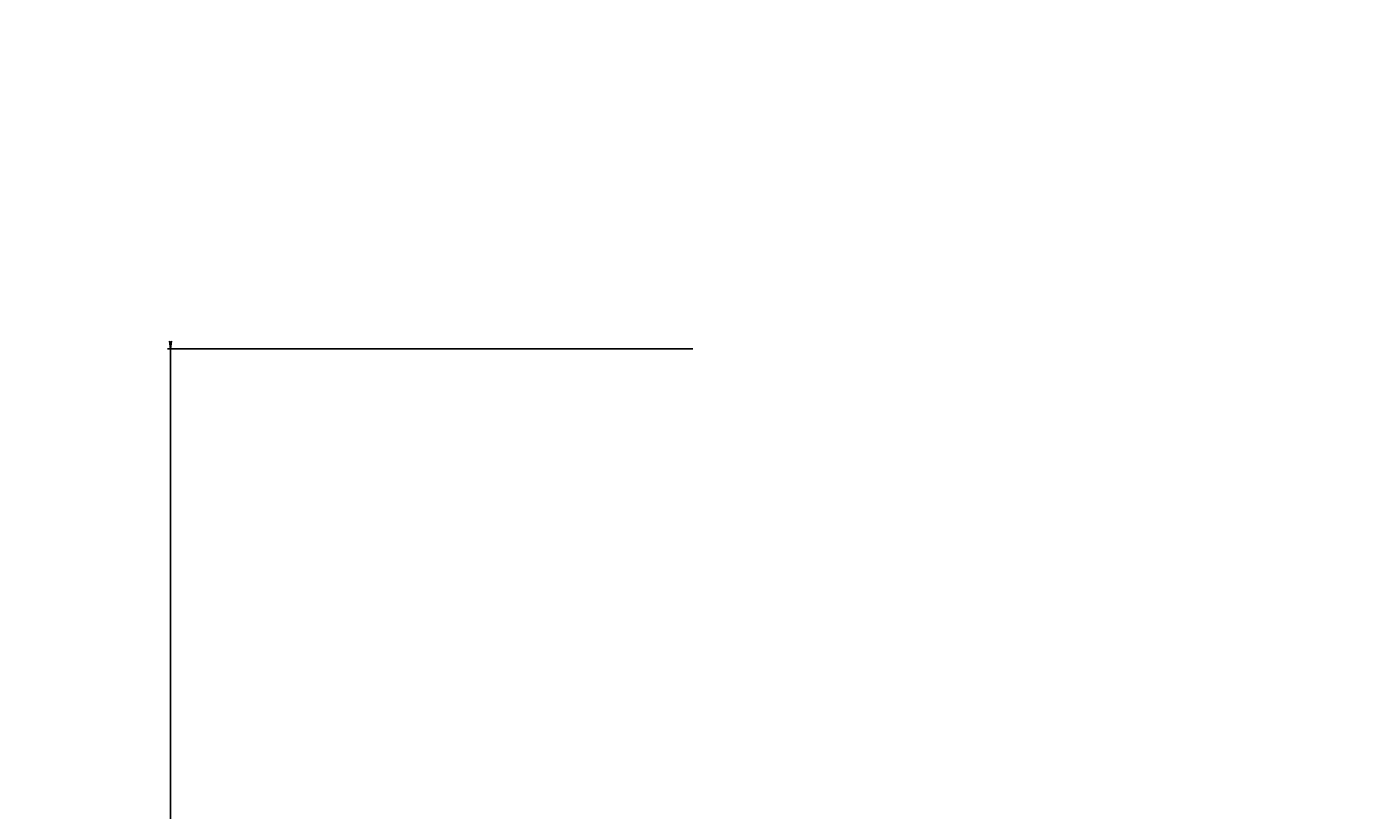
# Model space of a CAD drawing. Header units: millimetres. Extents: x -4428 to 4131, y -3615 to 4038.
# Tile 52 of 172: x -4388 to -3493, y 2936 to 3457. Entities that reach past the tile are written whole.
import ezdxf

# ---------------------------------------------------------------- set-up
doc = ezdxf.new("R2010")
doc.units = ezdxf.units.MM
doc.linetypes.add('K5LT_THIN', pattern=[0])
doc.layers.add('Системный слой', color=7, linetype='Continuous')
doc.styles.add('KDIMTEXTSTYLE', font='GOST_AU.SHX', dxfattribs={"width": 0.96, "oblique": 15, "height": 5})
doc.dimstyles.new('KDIMSTYLE (1.00)', dxfattribs={"dimtxt": 5, "dimasz": 1, "dimexe": 2, "dimexo": 0, "dimgap": 1, "dimtad": 1, "dimtxsty": 'KDIMTEXTSTYLE', "dimsah": 1, "dimcen": 0, "dimdle": 1, "dimadec": 0, "dimazin": 0, "dimtfac": 0.667, "dimtmove": 0, "dimatfit": 3, "dimfxl": 1, "dimtvp": 1, "dimtolj": 1, "dimtzin": 0, "dimarcsym": 0})

# ---------------------------------------------------------------- blocks, each defined once
blk = doc.blocks.new('KDIMARROW_01')
at = {"layer": 'Системный слой'}
blk.add_hatch(color=0, dxfattribs=at).paths.add_polyline_path([(-5, -0.66), (0, 0), (-5, 0.66), (-4.5, 0)])
at = {"layer": 'Системный слой', "color": 0, "linetype": 'K5LT_THIN', "lineweight": 20}
for p, q in [((-4.5, 0), (-5, 0.66)), ((-5, 0.66), (0, 0)), ((0, 0), (-5, -0.66)), ((-5, -0.66), (-4.5, 0)), ((0, 0), (-1, 0))]:
    blk.add_line(p, q, dxfattribs=at)

msp = doc.modelspace()

# ---------------------------------------------------------------- dimensions: what is measured, and where the dimension line sits
at = {"layer": 'Системный слой', "color": 7}
msp.add_linear_dim(base=(-4292.545, 555.572), p1=(-3945.336, 3242.572), p2=(-3530.336, 555.572), angle=90, location=(-4292.545, 1899.072), dimstyle='KDIMSTYLE (1.00)', override={"dimexo": 0, "dimpost": '\\H75.0;\\W0.965;\\Q15;<>', "dimblk1": 'KDIMARROW_01', "dimblk2": 'KDIMARROW_01', "dimse1": 0, "dimse2": 0, "dimclrt": 7, "dimtolj": 1}, dxfattribs=at).render()

doc.saveas('drawing.dxf')
